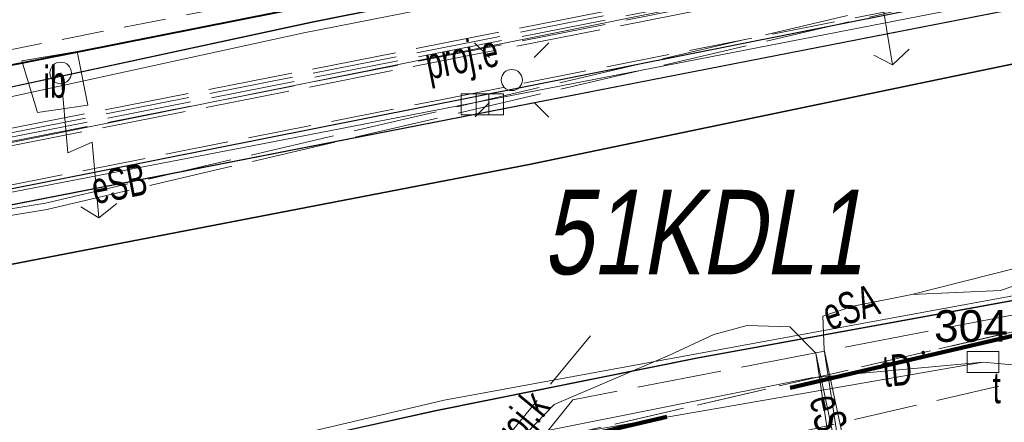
# Model space of a CAD drawing. Header units: metres. Extents: x 6567444 to 13135881, y 5574237 to 11149086.
# Tile 162 of 191: x 6567864 to 6567887, y 5574569 to 5574579. Entities that reach past the tile are written whole.
import ezdxf
from ezdxf.enums import TextEntityAlignment as Align

# ---------------------------------------------------------------- set-up
doc = ezdxf.new("R2010")
doc.units = ezdxf.units.M
for name, pattern in [('2.0_1.0', [3, 2, -1]), ('L_0_03', [1, 0.5, -0.5]), ('L_0_04', [1.5, 1, -0.5]), ('L_0_06', [2, 1.5, -0.5]), ('L_2_50', [2.5, 2, -0.5])]:
    doc.linetypes.add(name, pattern=pattern)
for name, color, linetype, lineweight in [('EGB_DzialkaEwidencyjna', 7, 'Continuous', 18), ('EGB_Klasouzytek', 92, 'Continuous', 18), ('EGB_KonturUzytkuGruntowego', 92, 'Continuous', 18), ('GES_InneUrzadzeniaTowarzyszace_P', 7, 'Continuous', 18), ('GES_PrzewodElektroenergetyczny', 1, 'Continuous', 18), ('GES_PrzewodElektroenergetyczny_Projektowany', 7, 'Continuous', 18), ('GES_PrzewodKanalizacyjny_Projektowany', 7, 'Continuous', 18), ('GES_PrzewodTelekomunikacyjny', 30, 'Continuous', 18), ('GES_UrzadzeniaSiecElektroenergetyczna_P', 7, 'Continuous', 18), ('GES_UrzadzeniaSiecKanalizacyjna_P', 7, 'Continuous', 18), ('MP_LINIE_REGULAC', 135, 'Continuous', 40), ('OT_Budowle', 7, 'Continuous', 18), ('OT_Komunikacja', 7, 'Continuous', 18), ('OT_ZagospodarowanieTerenu', 7, 'Continuous', 18), ('OTRS', 7, 'Continuous', 13), ('OTRS_O', 7, 'Continuous', 20), ('Z_ZAKRES', 214, 'Continuous', 90)]:
    doc.layers.add(name, color=color, linetype=linetype, lineweight=lineweight)
doc.styles.add('BDOT', font='arial.ttf', dxfattribs={"width": 0.9})
doc.styles.get("Standard").update_dxf_attribs({"font": 'arial.ttf'})

# ---------------------------------------------------------------- blocks, each defined once
blk = doc.blocks.new('SUPW_R')
at = {"color": 0, "linetype": 'Continuous', "lineweight": 18, "flags": 128}
blk.add_lwpolyline([(0.75, 0.5), (0.75, -0.5), (-0.75, -0.5), (-0.75, 0.5)], close=True, dxfattribs=at)
blk = doc.blocks.new('other_SUPY')
at = {"color": 0, "linetype": 'Continuous', "lineweight": 18, "flags": 128}
for points in [[(-1.2, 7), (-2.1, 6.4)], [(0, 0), (0, 3.8), (-1.2, 3.4), (-1.2, 7)], [(-1.2, 7), (-0.4, 6.4)]]:
    blk.add_lwpolyline(points, dxfattribs=at)
at = {"color": 0, "linetype": 'Continuous', "lineweight": 18}
blk.add_circle((0, 0), 0.51, dxfattribs=at)
blk = doc.blocks.new('other_SUEO')
at = {"color": 0, "linetype": 'Continuous', "lineweight": 18, "flags": 128}
for points in [[(-1.06, 1.06), (-1.76, 1.76)], [(1.76, 1.76), (1.06, 1.06)], [(-1.74, -1.74), (-1.06, -1.06)], [(1.06, -1.06), (1.76, -1.76)]]:
    blk.add_lwpolyline(points, dxfattribs=at)
at = {"color": 0, "linetype": 'Continuous', "lineweight": 18}
blk.add_circle((0, 0), 0.5, dxfattribs=at)
blk = doc.blocks.new('other_SUKK')
at = {"color": 0, "linetype": 'Continuous', "lineweight": 18, "flags": 128}
blk.add_lwpolyline([(1, 0.5), (1, -0.5), (-1, -0.5), (-1, 0.5), (1, 0.5)], close=True, dxfattribs=at)
for points in [[(-0.3, 0.5), (-0.3, -0.5)], [(0.3, 0.5), (0.3, -0.5)]]:
    blk.add_lwpolyline(points, dxfattribs=at)
blk = doc.blocks.new('OTRS')
at = {"layer": 'OTRS', "color": 0, "lineweight": -3, "const_width": 0.09}
blk.add_lwpolyline([(-0.045, 0, 1), (0.045, 0, 1)], format="xyb", close=True, dxfattribs=at)
at = {"layer": 'OTRS_O', "color": 0, "style": 'BDOT'}
blk.add_attdef('RZEDNA', (0.514, 0.515), '', height=1.5, dxfattribs=at)
blk = doc.blocks.new('_MDCP')
at = {"layer": 'EGB_DzialkaEwidencyjna', "linetype": 'CONTINUOUS', "lineweight": 18}
for p, q in [((6567927.24, 5574590.43), (6567941.268, 5574593.214)), ((6567844.36, 5574573.98), (6567927.24, 5574590.43)), ((6567848.19, 5574557.83), (6567844.36, 5574573.98)), ((6567870.09, 5574563.29), (6567848.19, 5574557.83))]:
    blk.add_line(p, q, dxfattribs=at)
at = {"layer": 'EGB_Klasouzytek', "lineweight": 18}
for points in [[(6567848.19, 5574557.83), (6567844.36, 5574573.98), (6567927.24, 5574590.43), (6567941.268, 5574593.214)], [(6567927.24, 5574590.43), (6567844.36, 5574573.98), (6567843.24, 5574578.729)]]:
    blk.add_lwpolyline(points, dxfattribs=at)
at = {"layer": 'EGB_KonturUzytkuGruntowego', "linetype": 'L_0_03', "lineweight": 18}
for points in [[(6567801.199, 5574570.822), (6567802.86, 5574569.02), (6567804.83, 5574568.19), (6567806.57, 5574567.77), (6567808.43, 5574567.42), (6567810.41, 5574567.57), (6567821.43, 5574569.65), (6567844.36, 5574573.98), (6567927.24, 5574590.43), (6567941.268, 5574593.214)], [(6567941.268, 5574593.214), (6567927.24, 5574590.43), (6567844.36, 5574573.98), (6567843.24, 5574578.729)]]:
    blk.add_lwpolyline(points, dxfattribs=at)
at = {"layer": 'GES_PrzewodElektroenergetyczny', "color": 1, "linetype": 'Continuous', "lineweight": 18}
for points in [[(6567854.441, 5574575.414), (6567856.874, 5574575.978), (6567862.006, 5574576.919), (6567870.963, 5574578.849), (6567902.742, 5574585.189), (6567914.018, 5574587.483), (6567941.332, 5574592.856)], [(6567941.38, 5574592.595), (6567902.361, 5574584.882), (6567889.885, 5574582.404), (6567876.293, 5574579.69), (6567870.773, 5574578.604), (6567862.051, 5574576.703), (6567858.921, 5574575.516)], [(6567843.851, 5574572.022), (6567846.504, 5574572.507), (6567904.056, 5574584.117), (6567941.577, 5574591.503)], [(6567941.7, 5574590.826), (6567913.546, 5574584.736), (6567896.457, 5574581.162), (6567869.797, 5574575.977), (6567836.168, 5574569.49), (6567832.242, 5574569.66), (6567816.374, 5574566.316), (6567813.013, 5574566.911), (6567806.73, 5574571.862)], [(6567880.97, 5574577.88), (6567941.889, 5574589.782)], [(6567880.97, 5574577.88), (6567941.889, 5574589.782)], [(6567881.006, 5574577.874), (6567941.891, 5574589.768)], [(6567883.78, 5574572.13), (6567885.17, 5574572.41), (6567887.27, 5574572.5), (6567892.06, 5574574.15), (6567906.27, 5574576.77), (6567921.24, 5574579.9), (6567942.947, 5574583.937)], [(6567885.17, 5574572.41), (6567892.06, 5574574.15), (6567906.27, 5574576.77), (6567921.24, 5574579.9), (6567942.947, 5574583.937)], [(6567867.94, 5574568.33), (6567873.881, 5574569.658), (6567880.075, 5574570.908), (6567909.127, 5574576.204), (6567943.222, 5574582.416)], [(6567867.94, 5574568.33), (6567873.911, 5574569.652), (6567880.105, 5574570.902), (6567928.942, 5574579.805), (6567930.594, 5574580.106), (6567943.224, 5574582.408)], [(6567943.254, 5574582.239), (6567909.127, 5574576.204), (6567889.67, 5574572.763), (6567874.092, 5574569.903), (6567866.549, 5574568.127), (6567863.2, 5574565.721), (6567847.979, 5574563.389), (6567834.386, 5574560.54), (6567829.197, 5574557.801), (6567825.396, 5574554.557), (6567825.286, 5574554.465), (6567823.983, 5574553.351), (6567823.887, 5574553.328), (6567823.56, 5574553.266), (6567822.367, 5574553.026), (6567822.149, 5574553.016), (6567821.707, 5574552.996), (6567817.963, 5574552.826), (6567817.484, 5574552.804), (6567812.181, 5574552.562), (6567800.221, 5574552.715), (6567799.811, 5574552.733), (6567793.499, 5574551.393)], [(6567822.056, 5574574.745), (6567824.602, 5574570.09), (6567825.359, 5574567.886), (6567832.368, 5574569.487), (6567836.074, 5574569.29), (6567851.858, 5574572.191), (6567852.687, 5574572.343), (6567881.006, 5574577.874)], [(6567793.655, 5574550.711), (6567800.35, 5574552.06), (6567829.97, 5574558.57), (6567842.31, 5574561.39), (6567850.66, 5574562.54), (6567860.88, 5574565.16), (6567864.36, 5574564.78), (6567874.76, 5574567.79), (6567876.7, 5574569.8), (6567879.43, 5574570.97), (6567880.48, 5574571.46), (6567881.27, 5574571.67)], [(6567793.654, 5574550.715), (6567800.35, 5574552.06), (6567829.97, 5574558.57), (6567842.31, 5574561.39), (6567850.66, 5574562.54), (6567860.88, 5574565.16), (6567864.36, 5574564.78), (6567874.76, 5574567.79), (6567876.7, 5574569.8), (6567879.43, 5574570.97)]]:
    blk.add_lwpolyline(points, dxfattribs=at)
at = {"layer": 'GES_PrzewodElektroenergetyczny', "color": 1, "linetype": 'Continuous', "lineweight": 18, "flags": 128}
for points in [[(6567854.412, 5574575.421), (6567856.845, 5574575.984), (6567861.976, 5574576.925), (6567870.933, 5574578.855), (6567902.711, 5574585.194), (6567913.987, 5574587.488)], [(6567851.829, 5574572.198), (6567852.658, 5574572.35), (6567880.97, 5574577.88)], [(6567885.17, 5574572.41), (6567883.78, 5574572.13), (6567883.06, 5574571.89), (6567883.089, 5574571.096)], [(6567884.11, 5574564.42), (6567883.815, 5574567.712), (6567883.089, 5574571.096), (6567883.06, 5574571.89), (6567883.78, 5574572.13)], [(6567883.78, 5574572.13), (6567883.06, 5574571.89), (6567883.089, 5574571.096), (6567884.11, 5574564.42), (6567888.04, 5574560.5), (6567890.767, 5574559.456), (6567896.42, 5574557.98), (6567908.753, 5574555.437), (6567914.23, 5574556.17), (6567916.28, 5574556.19), (6567918.025, 5574554.589), (6567919.263, 5574551.867), (6567920.386, 5574546.54), (6567921.773, 5574539.679), (6567927.49, 5574515.89), (6567933.26, 5574494), (6567934.39, 5574491.1), (6567940.21, 5574475.47), (6567941.561, 5574472.315), (6567942.934, 5574466.809), (6567944.53, 5574458.29)], [(6567883.96, 5574563.89), (6567883.543, 5574567.955), (6567882.897, 5574571.016), (6567882.28, 5574571.64), (6567881.27, 5574571.67), (6567880.48, 5574571.46), (6567879.43, 5574570.97)], [(6567881.27, 5574571.67), (6567882.28, 5574571.64), (6567882.897, 5574571.016), (6567883.96, 5574563.89), (6567887.85, 5574560.03), (6567890.56, 5574558.93), (6567896.58, 5574557.27), (6567908.9, 5574554.84), (6567914.26, 5574555.68), (6567915.825, 5574555.606), (6567917.809, 5574554.257), (6567918.847, 5574551.778), (6567919.908, 5574546.358), (6567921.275, 5574539.396), (6567926.778, 5574515.559), (6567932.61, 5574493.74), (6567933.7, 5574490.89), (6567939.84, 5574475.39), (6567941.22, 5574472.16), (6567942.59, 5574466.75), (6567944.04, 5574458.24)]]:
    blk.add_lwpolyline(points, dxfattribs=at)
at = {"layer": 'GES_PrzewodElektroenergetyczny_Projektowany', "color": 1, "linetype": 'L_2_50', "lineweight": 18}
for points in [[(6567835.57, 5574577.287), (6567836.36, 5574576.61), (6567840.84, 5574573.64), (6567846.51, 5574572.71), (6567910.21, 5574585.28), (6567938.72, 5574590.9), (6567941.584, 5574591.465)], [(6567835.687, 5574577.309), (6567836.42, 5574576.68), (6567840.87, 5574573.74), (6567846.47, 5574572.81), (6567910.19, 5574585.38), (6567938.7, 5574591), (6567941.566, 5574591.566)], [(6567835.82, 5574577.334), (6567836.49, 5574576.76), (6567840.91, 5574573.83), (6567846.45, 5574572.91), (6567907.11, 5574584.87), (6567938.68, 5574591.1), (6567941.548, 5574591.666)], [(6567941.601, 5574591.372), (6567938.76, 5574590.8), (6567914.57, 5574585.93), (6567846.504, 5574572.507), (6567844.52, 5574571.99), (6567821.82, 5574566.24), (6567812.21, 5574565.66), (6567801.39, 5574565.29), (6567790.924, 5574562.714)], [(6567836.71, 5574574.06), (6567839.44, 5574572.75), (6567846.51, 5574571.6), (6567864.66, 5574574.57), (6567902.69, 5574583.47), (6567941.64, 5574591.154)], [(6567836.75, 5574573.88), (6567839.39, 5574572.61), (6567846.51, 5574571.44), (6567864.69, 5574574.42), (6567902.72, 5574583.32), (6567941.668, 5574591.002)], [(6567835.437, 5574577.262), (6567836.29, 5574576.53), (6567840.8, 5574573.55), (6567846.51, 5574572.61), (6567914.55, 5574586.03), (6567915.66, 5574586.39)], [(6567943.412, 5574581.367), (6567943.17, 5574581.32), (6567913.09, 5574576.12), (6567888.01, 5574572.01), (6567877.14, 5574569.91), (6567875.36, 5574567.7), (6567875.01, 5574566.91), (6567863.39, 5574564.59), (6567846.75, 5574561.93), (6567839.02, 5574560.65), (6567829.79, 5574558.45), (6567816.07, 5574555.81), (6567793.454, 5574551.595)]]:
    blk.add_lwpolyline(points, dxfattribs=at)
at = {"layer": 'GES_PrzewodKanalizacyjny_Projektowany', "color": 36, "linetype": 'L_0_06', "lineweight": 18}
blk.add_lwpolyline([(6567802.897, 5574571.142), (6567804.15, 5574570.77), (6567822.57, 5574570.72), (6567823.94, 5574565.73), (6567834.83, 5574555.79), (6567851.21, 5574561.61), (6567874.07, 5574567.2), (6567898.27, 5574572.78), (6567918.59, 5574577.15), (6567936.88, 5574581.42)], dxfattribs=at)
at = {"layer": 'GES_PrzewodKanalizacyjny_Projektowany', "color": 36, "linetype": 'L_0_06', "lineweight": 18, "flags": 128}
blk.add_lwpolyline([(6567874.07, 5574567.2), (6567877.56, 5574571.43)], dxfattribs=at)
at = {"layer": 'GES_PrzewodTelekomunikacyjny', "color": 30, "linetype": 'Continuous', "lineweight": 18}
blk.add_lwpolyline([(6567943.617, 5574580.235), (6567928.625, 5574577.107), (6567926.389, 5574577.084), (6567901.645, 5574572.089), (6567892.736, 5574570.263), (6567886.856, 5574570.805)], dxfattribs=at)
at = {"layer": 'GES_PrzewodTelekomunikacyjny', "color": 30, "linetype": 'Continuous', "lineweight": 18, "flags": 128}
for points in [[(6567840.706, 5574576.993), (6567841.33, 5574573.551), (6567843.613, 5574563.28), (6567869.778, 5574567.833), (6567886.856, 5574570.805)], [(6567886.856, 5574570.805), (6567882.791, 5574570.432)], [(6567882.791, 5574570.432), (6567869.778, 5574567.833), (6567865.456, 5574566.97)]]:
    blk.add_lwpolyline(points, dxfattribs=at)
at = {"layer": 'MP_LINIE_REGULAC', "linetype": 'Continuous'}
blk.add_lwpolyline([(6567844.36, 5574573.98), (6567934.21, 5574591.81), (6567941.275, 5574593.175)], dxfattribs=at)
at = {"layer": 'OT_Budowle', "color": 7, "linetype": 'Continuous', "lineweight": 18, "flags": 128}
blk.add_lwpolyline([(6567864.1, 5574577.94), (6567865.41, 5574578.16), (6567865.66, 5574576.89), (6567864.47, 5574576.72)], close=True, dxfattribs=at)
at = {"layer": 'OT_Komunikacja', "color": 7, "linetype": 'L_0_06', "lineweight": 18}
for points in [[(6567940.636, 5574584.001), (6567918.52, 5574578.59), (6567905.44, 5574575.72), (6567900.9, 5574574.64), (6567885.44, 5574571.03), (6567870.69, 5574567.61), (6567854.92, 5574563.97)], [(6567861.62, 5574574.56), (6567874.02, 5574577.02), (6567892.11, 5574580.6)]]:
    blk.add_lwpolyline(points, dxfattribs=at)
at = {"layer": 'OT_Komunikacja', "color": 7, "linetype": 'Continuous', "lineweight": 25}
blk.add_lwpolyline([(6567854.93, 5574573.143), (6567914.54, 5574585), (6567921.452, 5574586.376), (6567931.33, 5574588.39), (6567941.764, 5574590.47)], dxfattribs=at)
at = {"layer": 'OT_Komunikacja', "color": 7, "linetype": 'Continuous', "lineweight": 35, "flags": 128}
blk.add_lwpolyline([(6567855.267, 5574571.468), (6567876.105, 5574575.485), (6567894.87, 5574579.39), (6567914.46, 5574582.98), (6567929.09, 5574585.82)], dxfattribs=at)
at = {"layer": 'OT_Komunikacja', "color": 7, "linetype": 'L_0_06', "lineweight": 18, "flags": 128}
blk.add_lwpolyline([(6567854.92, 5574563.97), (6567870.69, 5574567.61), (6567885.44, 5574571.03), (6567900.9, 5574574.64), (6567905.44, 5574575.72), (6567905.03, 5574575.37), (6567904.95, 5574574.89), (6567905.13, 5574574.52), (6567905.5, 5574574.28), (6567908.58, 5574572.61), (6567907.32, 5574570.28), (6567878.36, 5574563.51), (6567857.08, 5574558.64), (6567851, 5574562.82), (6567850.42, 5574563.07)], close=True, dxfattribs=at)
at = {"layer": 'OT_ZagospodarowanieTerenu', "color": 7, "linetype": 'L_0_04', "lineweight": 18}
blk.add_lwpolyline([(6567886.318, 5574586.832), (6567887.344, 5574582.505), (6567886.63, 5574582.72), (6567844.08, 5574574.29), (6567843.09, 5574578.701)], dxfattribs=at)
at = {"layer": 'Z_ZAKRES', "linetype": '2.0_1.0', "lineweight": 140, "ltscale": 3}
blk.add_lwpolyline([(6567820.407, 5574555.719), (6567847.232, 5574561.997), (6567929.356, 5574581.206), (6567956.443, 5574443.911), (6567955.827, 5574425.481), (6567951.015, 5574407.07), (6567933.777, 5574381.866), (6567907.312, 5574367.318), (6567855.739, 5574355.65), (6567852.582, 5574378.747), (6567848.105, 5574411.572), (6567841.693, 5574438.994), (6567818.946, 5574517.253)], close=True, dxfattribs=at)
at = {"layer": 'GES_InneUrzadzeniaTowarzyszace_P', "linetype": 'Continuous', "zscale": 0.5}
for p, xscale, yscale, rotation in [((6567883.543, 5574581.201), 0.4999999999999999, 0.4999999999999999, 189.506367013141), ((6567865.017, 5574577.654), 0.5, 0.5, 185.0466701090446)]:
    blk.add_blockref('other_SUPY', p, dxfattribs=dict(at, xscale=xscale, yscale=yscale, rotation=rotation))
at = {"layer": 'GES_InneUrzadzeniaTowarzyszace_P', "linetype": 'Continuous', "xscale": 0.5, "yscale": 0.5, "zscale": 0.5}
blk.add_blockref('SUPW_R', (6567886.856, 5574570.805), dxfattribs=at)
at = {"layer": 'GES_UrzadzeniaSiecElektroenergetyczna_P', "linetype": 'Continuous', "xscale": 0.5, "yscale": 0.5, "zscale": 0.5}
blk.add_blockref('other_SUEO', (6567875.697, 5574577.485), dxfattribs=at)
at = {"layer": 'GES_UrzadzeniaSiecKanalizacyjna_P', "color": 36, "linetype": 'Continuous', "xscale": 0.5, "yscale": 0.5, "zscale": 0.5}
blk.add_blockref('other_SUKK', (6567875, 5574576.91), dxfattribs=at)
at = {"layer": 'OTRS', "xscale": 0.5, "yscale": 0.5, "zscale": 0.5}
blk.add_blockref('OTRS', (6567885.438, 5574571.028, 304.367), dxfattribs=at).add_auto_attribs({'RZEDNA': '304.37'})
at = {"layer": 'GES_InneUrzadzeniaTowarzyszace_P', "color": 7, "lineweight": 15, "width": 0.66}
blk.add_text('t', height=0.75, dxfattribs=at).set_placement((6567887.081, 5574570.58), align=Align.TOP_LEFT)
at = {"layer": 'GES_PrzewodElektroenergetyczny', "color": 1, "lineweight": 15, "width": 0.66}
for s, rotation, p in [('eSB', -348.9, (6567866.4, 5574575.034)), ('eSA', -341.6, (6567883.716, 5574572.109)), ('eSA', -78.1, (6567883.243, 5574569.377))]:
    blk.add_text(s, height=0.75, rotation=rotation, dxfattribs=at).set_placement(p, align=Align.MIDDLE_CENTER)
at = {"layer": 'GES_PrzewodElektroenergetyczny_Projektowany', "color": 1, "lineweight": 15, "width": 0.66}
blk.add_text('proj.e', height=0.75, rotation=-348.8, dxfattribs=at).set_placement((6567874.511, 5574578.03), align=Align.MIDDLE_CENTER)
at = {"layer": 'GES_PrzewodKanalizacyjny_Projektowany', "color": 36, "lineweight": 15, "width": 0.66}
blk.add_text('proj.k', height=0.75, rotation=-309.5, dxfattribs=at).set_placement((6567875.815, 5574569.315), align=Align.MIDDLE_CENTER)
at = {"layer": 'GES_PrzewodTelekomunikacyjny', "color": 30, "lineweight": 15, "width": 0.66}
blk.add_text('tD', height=0.75, rotation=-354.8, dxfattribs=at).set_placement((6567884.823, 5574570.618), align=Align.MIDDLE_CENTER)
at = {"layer": 'MP_LINIE_REGULAC', "linetype": 'Continuous', "oblique": 10, "width": 0.75}
blk.add_text('51KDL1', height=2, dxfattribs=at).set_placement((6567876.437, 5574572.885))
at = {"layer": 'OT_Budowle', "color": 7, "lineweight": 15, "width": 0.66}
blk.add_text('ib', height=0.75, dxfattribs=at).set_placement((6567864.88, 5574577.44), align=Align.MIDDLE_CENTER)
blk = doc.blocks.new('GE.I.6640.1.468.2024_MDCP_dodatkowe pomiary_12.03.2026')
at = {"layer": 'EGB_DzialkaEwidencyjna', "linetype": 'CONTINUOUS', "lineweight": 18}
for p, q in [((6567927.24, 5574590.43), (6567941.268, 5574593.214)), ((6567844.36, 5574573.98), (6567927.24, 5574590.43)), ((6567848.19, 5574557.83), (6567844.36, 5574573.98)), ((6567870.09, 5574563.29), (6567848.19, 5574557.83))]:
    blk.add_line(p, q, dxfattribs=at)
at = {"layer": 'EGB_Klasouzytek', "lineweight": 18}
for points in [[(6567848.19, 5574557.83), (6567844.36, 5574573.98), (6567927.24, 5574590.43), (6567941.268, 5574593.214)], [(6567927.24, 5574590.43), (6567844.36, 5574573.98), (6567843.24, 5574578.729)]]:
    blk.add_lwpolyline(points, dxfattribs=at)
at = {"layer": 'EGB_KonturUzytkuGruntowego', "linetype": 'L_0_03', "lineweight": 18}
for points in [[(6567801.199, 5574570.822), (6567802.86, 5574569.02), (6567804.83, 5574568.19), (6567806.57, 5574567.77), (6567808.43, 5574567.42), (6567810.41, 5574567.57), (6567821.43, 5574569.65), (6567844.36, 5574573.98), (6567927.24, 5574590.43), (6567941.268, 5574593.214)], [(6567941.268, 5574593.214), (6567927.24, 5574590.43), (6567844.36, 5574573.98), (6567843.24, 5574578.729)]]:
    blk.add_lwpolyline(points, dxfattribs=at)
at = {"layer": 'GES_PrzewodElektroenergetyczny', "color": 1, "linetype": 'Continuous', "lineweight": 18}
for points in [[(6567854.441, 5574575.414), (6567856.874, 5574575.978), (6567862.006, 5574576.919), (6567870.963, 5574578.849), (6567902.742, 5574585.189), (6567914.018, 5574587.483), (6567941.332, 5574592.856)], [(6567941.38, 5574592.595), (6567902.361, 5574584.882), (6567889.885, 5574582.404), (6567876.293, 5574579.69), (6567870.773, 5574578.604), (6567862.051, 5574576.703), (6567858.921, 5574575.516)], [(6567843.851, 5574572.022), (6567846.504, 5574572.507), (6567904.056, 5574584.117), (6567941.577, 5574591.503)], [(6567941.7, 5574590.826), (6567913.546, 5574584.736), (6567896.457, 5574581.162), (6567869.797, 5574575.977), (6567836.168, 5574569.49), (6567832.242, 5574569.66), (6567816.374, 5574566.316), (6567813.013, 5574566.911), (6567806.73, 5574571.862)], [(6567880.97, 5574577.88), (6567941.889, 5574589.782)], [(6567880.97, 5574577.88), (6567941.889, 5574589.782)], [(6567881.006, 5574577.874), (6567941.891, 5574589.768)], [(6567883.78, 5574572.13), (6567885.17, 5574572.41), (6567887.27, 5574572.5), (6567892.06, 5574574.15), (6567906.27, 5574576.77), (6567921.24, 5574579.9), (6567942.947, 5574583.937)], [(6567885.17, 5574572.41), (6567892.06, 5574574.15), (6567906.27, 5574576.77), (6567921.24, 5574579.9), (6567942.947, 5574583.937)], [(6567867.94, 5574568.33), (6567873.881, 5574569.658), (6567880.075, 5574570.908), (6567909.127, 5574576.204), (6567943.222, 5574582.416)], [(6567867.94, 5574568.33), (6567873.911, 5574569.652), (6567880.105, 5574570.902), (6567928.942, 5574579.805), (6567930.594, 5574580.106), (6567943.224, 5574582.408)], [(6567943.254, 5574582.239), (6567909.127, 5574576.204), (6567889.67, 5574572.763), (6567874.092, 5574569.903), (6567866.549, 5574568.127), (6567863.2, 5574565.721), (6567847.979, 5574563.389), (6567834.386, 5574560.54), (6567829.197, 5574557.801), (6567825.396, 5574554.557), (6567825.286, 5574554.465), (6567823.983, 5574553.351), (6567823.887, 5574553.328), (6567823.56, 5574553.266), (6567822.367, 5574553.026), (6567822.149, 5574553.016), (6567821.707, 5574552.996), (6567817.963, 5574552.826), (6567817.484, 5574552.804), (6567812.181, 5574552.562), (6567800.221, 5574552.715), (6567799.811, 5574552.733), (6567793.499, 5574551.393)], [(6567822.056, 5574574.745), (6567824.602, 5574570.09), (6567825.359, 5574567.886), (6567832.368, 5574569.487), (6567836.074, 5574569.29), (6567851.858, 5574572.191), (6567852.687, 5574572.343), (6567881.006, 5574577.874)], [(6567793.655, 5574550.711), (6567800.35, 5574552.06), (6567829.97, 5574558.57), (6567842.31, 5574561.39), (6567850.66, 5574562.54), (6567860.88, 5574565.16), (6567864.36, 5574564.78), (6567874.76, 5574567.79), (6567876.7, 5574569.8), (6567879.43, 5574570.97), (6567880.48, 5574571.46), (6567881.27, 5574571.67)], [(6567793.654, 5574550.715), (6567800.35, 5574552.06), (6567829.97, 5574558.57), (6567842.31, 5574561.39), (6567850.66, 5574562.54), (6567860.88, 5574565.16), (6567864.36, 5574564.78), (6567874.76, 5574567.79), (6567876.7, 5574569.8), (6567879.43, 5574570.97)]]:
    blk.add_lwpolyline(points, dxfattribs=at)
at = {"layer": 'GES_PrzewodElektroenergetyczny', "color": 1, "linetype": 'Continuous', "lineweight": 18, "flags": 128}
for points in [[(6567854.412, 5574575.421), (6567856.845, 5574575.984), (6567861.976, 5574576.925), (6567870.933, 5574578.855), (6567902.711, 5574585.194), (6567913.987, 5574587.488)], [(6567851.829, 5574572.198), (6567852.658, 5574572.35), (6567880.97, 5574577.88)], [(6567885.17, 5574572.41), (6567883.78, 5574572.13), (6567883.06, 5574571.89), (6567883.089, 5574571.096)], [(6567884.11, 5574564.42), (6567883.815, 5574567.712), (6567883.089, 5574571.096), (6567883.06, 5574571.89), (6567883.78, 5574572.13)], [(6567883.78, 5574572.13), (6567883.06, 5574571.89), (6567883.089, 5574571.096), (6567884.11, 5574564.42), (6567888.04, 5574560.5), (6567890.767, 5574559.456), (6567896.42, 5574557.98), (6567908.753, 5574555.437), (6567914.23, 5574556.17), (6567916.28, 5574556.19), (6567918.025, 5574554.589), (6567919.263, 5574551.867), (6567920.386, 5574546.54), (6567921.773, 5574539.679), (6567927.49, 5574515.89), (6567933.26, 5574494), (6567934.39, 5574491.1), (6567940.21, 5574475.47), (6567941.561, 5574472.315), (6567942.934, 5574466.809), (6567944.53, 5574458.29)], [(6567883.96, 5574563.89), (6567883.543, 5574567.955), (6567882.897, 5574571.016), (6567882.28, 5574571.64), (6567881.27, 5574571.67), (6567880.48, 5574571.46), (6567879.43, 5574570.97)], [(6567881.27, 5574571.67), (6567882.28, 5574571.64), (6567882.897, 5574571.016), (6567883.96, 5574563.89), (6567887.85, 5574560.03), (6567890.56, 5574558.93), (6567896.58, 5574557.27), (6567908.9, 5574554.84), (6567914.26, 5574555.68), (6567915.825, 5574555.606), (6567917.809, 5574554.257), (6567918.847, 5574551.778), (6567919.908, 5574546.358), (6567921.275, 5574539.396), (6567926.778, 5574515.559), (6567932.61, 5574493.74), (6567933.7, 5574490.89), (6567939.84, 5574475.39), (6567941.22, 5574472.16), (6567942.59, 5574466.75), (6567944.04, 5574458.24)]]:
    blk.add_lwpolyline(points, dxfattribs=at)
at = {"layer": 'GES_PrzewodElektroenergetyczny_Projektowany', "color": 1, "linetype": 'L_2_50', "lineweight": 18}
for points in [[(6567835.57, 5574577.287), (6567836.36, 5574576.61), (6567840.84, 5574573.64), (6567846.51, 5574572.71), (6567910.21, 5574585.28), (6567938.72, 5574590.9), (6567941.584, 5574591.465)], [(6567835.687, 5574577.309), (6567836.42, 5574576.68), (6567840.87, 5574573.74), (6567846.47, 5574572.81), (6567910.19, 5574585.38), (6567938.7, 5574591), (6567941.566, 5574591.566)], [(6567835.82, 5574577.334), (6567836.49, 5574576.76), (6567840.91, 5574573.83), (6567846.45, 5574572.91), (6567907.11, 5574584.87), (6567938.68, 5574591.1), (6567941.548, 5574591.666)], [(6567941.601, 5574591.372), (6567938.76, 5574590.8), (6567914.57, 5574585.93), (6567846.504, 5574572.507), (6567844.52, 5574571.99), (6567821.82, 5574566.24), (6567812.21, 5574565.66), (6567801.39, 5574565.29), (6567790.924, 5574562.714)], [(6567836.71, 5574574.06), (6567839.44, 5574572.75), (6567846.51, 5574571.6), (6567864.66, 5574574.57), (6567902.69, 5574583.47), (6567941.64, 5574591.154)], [(6567836.75, 5574573.88), (6567839.39, 5574572.61), (6567846.51, 5574571.44), (6567864.69, 5574574.42), (6567902.72, 5574583.32), (6567941.668, 5574591.002)], [(6567835.437, 5574577.262), (6567836.29, 5574576.53), (6567840.8, 5574573.55), (6567846.51, 5574572.61), (6567914.55, 5574586.03), (6567915.66, 5574586.39)], [(6567943.412, 5574581.367), (6567943.17, 5574581.32), (6567913.09, 5574576.12), (6567888.01, 5574572.01), (6567877.14, 5574569.91), (6567875.36, 5574567.7), (6567875.01, 5574566.91), (6567863.39, 5574564.59), (6567846.75, 5574561.93), (6567839.02, 5574560.65), (6567829.79, 5574558.45), (6567816.07, 5574555.81), (6567793.454, 5574551.595)]]:
    blk.add_lwpolyline(points, dxfattribs=at)
at = {"layer": 'GES_PrzewodKanalizacyjny_Projektowany', "color": 36, "linetype": 'L_0_06', "lineweight": 18}
blk.add_lwpolyline([(6567802.897, 5574571.142), (6567804.15, 5574570.77), (6567822.57, 5574570.72), (6567823.94, 5574565.73), (6567834.83, 5574555.79), (6567851.21, 5574561.61), (6567874.07, 5574567.2), (6567898.27, 5574572.78), (6567918.59, 5574577.15), (6567936.88, 5574581.42)], dxfattribs=at)
at = {"layer": 'GES_PrzewodKanalizacyjny_Projektowany', "color": 36, "linetype": 'L_0_06', "lineweight": 18, "flags": 128}
blk.add_lwpolyline([(6567874.07, 5574567.2), (6567877.56, 5574571.43)], dxfattribs=at)
at = {"layer": 'GES_PrzewodTelekomunikacyjny', "color": 30, "linetype": 'Continuous', "lineweight": 18}
blk.add_lwpolyline([(6567943.617, 5574580.235), (6567928.625, 5574577.107), (6567926.389, 5574577.084), (6567901.645, 5574572.089), (6567892.736, 5574570.263), (6567886.856, 5574570.805)], dxfattribs=at)
at = {"layer": 'GES_PrzewodTelekomunikacyjny', "color": 30, "linetype": 'Continuous', "lineweight": 18, "flags": 128}
for points in [[(6567840.706, 5574576.993), (6567841.33, 5574573.551), (6567843.613, 5574563.28), (6567869.778, 5574567.833), (6567886.856, 5574570.805)], [(6567886.856, 5574570.805), (6567882.791, 5574570.432)], [(6567882.791, 5574570.432), (6567869.778, 5574567.833), (6567865.456, 5574566.97)]]:
    blk.add_lwpolyline(points, dxfattribs=at)
at = {"layer": 'MP_LINIE_REGULAC', "linetype": 'Continuous'}
blk.add_lwpolyline([(6567844.36, 5574573.98), (6567934.21, 5574591.81), (6567941.275, 5574593.175)], dxfattribs=at)
at = {"layer": 'OT_Budowle', "color": 7, "linetype": 'Continuous', "lineweight": 18, "flags": 128}
blk.add_lwpolyline([(6567864.1, 5574577.94), (6567865.41, 5574578.16), (6567865.66, 5574576.89), (6567864.47, 5574576.72)], close=True, dxfattribs=at)
at = {"layer": 'OT_Komunikacja', "color": 7, "linetype": 'L_0_06', "lineweight": 18}
for points in [[(6567940.636, 5574584.001), (6567918.52, 5574578.59), (6567905.44, 5574575.72), (6567900.9, 5574574.64), (6567885.44, 5574571.03), (6567870.69, 5574567.61), (6567854.92, 5574563.97)], [(6567861.62, 5574574.56), (6567874.02, 5574577.02), (6567892.11, 5574580.6)]]:
    blk.add_lwpolyline(points, dxfattribs=at)
at = {"layer": 'OT_Komunikacja', "color": 7, "linetype": 'Continuous', "lineweight": 25}
blk.add_lwpolyline([(6567854.93, 5574573.143), (6567914.54, 5574585), (6567921.452, 5574586.376), (6567931.33, 5574588.39), (6567941.764, 5574590.47)], dxfattribs=at)
at = {"layer": 'OT_Komunikacja', "color": 7, "linetype": 'Continuous', "lineweight": 35, "flags": 128}
blk.add_lwpolyline([(6567855.267, 5574571.468), (6567876.105, 5574575.485), (6567894.87, 5574579.39), (6567914.46, 5574582.98), (6567929.09, 5574585.82)], dxfattribs=at)
at = {"layer": 'OT_Komunikacja', "color": 7, "linetype": 'L_0_06', "lineweight": 18, "flags": 128}
blk.add_lwpolyline([(6567854.92, 5574563.97), (6567870.69, 5574567.61), (6567885.44, 5574571.03), (6567900.9, 5574574.64), (6567905.44, 5574575.72), (6567905.03, 5574575.37), (6567904.95, 5574574.89), (6567905.13, 5574574.52), (6567905.5, 5574574.28), (6567908.58, 5574572.61), (6567907.32, 5574570.28), (6567878.36, 5574563.51), (6567857.08, 5574558.64), (6567851, 5574562.82), (6567850.42, 5574563.07)], close=True, dxfattribs=at)
at = {"layer": 'OT_ZagospodarowanieTerenu', "color": 7, "linetype": 'L_0_04', "lineweight": 18}
blk.add_lwpolyline([(6567886.318, 5574586.832), (6567887.344, 5574582.505), (6567886.63, 5574582.72), (6567844.08, 5574574.29), (6567843.09, 5574578.701)], dxfattribs=at)
at = {"layer": 'Z_ZAKRES', "linetype": '2.0_1.0', "lineweight": 140, "ltscale": 3}
blk.add_lwpolyline([(6567820.407, 5574555.719), (6567847.232, 5574561.997), (6567929.356, 5574581.206), (6567956.443, 5574443.911), (6567955.827, 5574425.481), (6567951.015, 5574407.07), (6567933.777, 5574381.866), (6567907.312, 5574367.318), (6567855.739, 5574355.65), (6567852.582, 5574378.747), (6567848.105, 5574411.572), (6567841.693, 5574438.994), (6567818.946, 5574517.253)], close=True, dxfattribs=at)
at = {"layer": 'GES_InneUrzadzeniaTowarzyszace_P', "linetype": 'Continuous', "zscale": 0.5}
for p, xscale, yscale, rotation in [((6567883.543, 5574581.201), 0.4999999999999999, 0.4999999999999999, 189.506367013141), ((6567865.017, 5574577.654), 0.5, 0.5, 185.0466701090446)]:
    blk.add_blockref('other_SUPY', p, dxfattribs=dict(at, xscale=xscale, yscale=yscale, rotation=rotation))
at = {"layer": 'GES_InneUrzadzeniaTowarzyszace_P', "linetype": 'Continuous', "xscale": 0.5, "yscale": 0.5, "zscale": 0.5}
blk.add_blockref('SUPW_R', (6567886.856, 5574570.805), dxfattribs=at)
at = {"layer": 'GES_UrzadzeniaSiecElektroenergetyczna_P', "linetype": 'Continuous', "xscale": 0.5, "yscale": 0.5, "zscale": 0.5}
blk.add_blockref('other_SUEO', (6567875.697, 5574577.485), dxfattribs=at)
at = {"layer": 'GES_UrzadzeniaSiecKanalizacyjna_P', "color": 36, "linetype": 'Continuous', "xscale": 0.5, "yscale": 0.5, "zscale": 0.5}
blk.add_blockref('other_SUKK', (6567875, 5574576.91), dxfattribs=at)
at = {"layer": 'OTRS', "xscale": 0.5, "yscale": 0.5, "zscale": 0.5}
blk.add_blockref('OTRS', (6567885.438, 5574571.028, 304.367), dxfattribs=at).add_auto_attribs({'RZEDNA': '304.37'})
at = {"layer": 'GES_InneUrzadzeniaTowarzyszace_P', "color": 7, "lineweight": 15, "width": 0.66}
blk.add_text('t', height=0.75, dxfattribs=at).set_placement((6567887.081, 5574570.58), align=Align.TOP_LEFT)
at = {"layer": 'GES_PrzewodElektroenergetyczny', "color": 1, "lineweight": 15, "width": 0.66}
for s, rotation, p in [('eSB', -348.9, (6567866.4, 5574575.034)), ('eSA', -341.6, (6567883.716, 5574572.109)), ('eSA', -78.1, (6567883.243, 5574569.377))]:
    blk.add_text(s, height=0.75, rotation=rotation, dxfattribs=at).set_placement(p, align=Align.MIDDLE_CENTER)
at = {"layer": 'GES_PrzewodElektroenergetyczny_Projektowany', "color": 1, "lineweight": 15, "width": 0.66}
blk.add_text('proj.e', height=0.75, rotation=-348.8, dxfattribs=at).set_placement((6567874.511, 5574578.03), align=Align.MIDDLE_CENTER)
at = {"layer": 'GES_PrzewodKanalizacyjny_Projektowany', "color": 36, "lineweight": 15, "width": 0.66}
blk.add_text('proj.k', height=0.75, rotation=-309.5, dxfattribs=at).set_placement((6567875.815, 5574569.315), align=Align.MIDDLE_CENTER)
at = {"layer": 'GES_PrzewodTelekomunikacyjny', "color": 30, "lineweight": 15, "width": 0.66}
blk.add_text('tD', height=0.75, rotation=-354.8, dxfattribs=at).set_placement((6567884.823, 5574570.618), align=Align.MIDDLE_CENTER)
at = {"layer": 'MP_LINIE_REGULAC', "linetype": 'Continuous', "oblique": 10, "width": 0.75}
blk.add_text('51KDL1', height=2, dxfattribs=at).set_placement((6567876.437, 5574572.885))
at = {"layer": 'OT_Budowle', "color": 7, "lineweight": 15, "width": 0.66}
blk.add_text('ib', height=0.75, dxfattribs=at).set_placement((6567864.88, 5574577.44), align=Align.MIDDLE_CENTER)

msp = doc.modelspace()

# ---------------------------------------------------------------- block references
at = {"layer": 'Defpoints'}
msp.add_blockref('GE.I.6640.1.468.2024_MDCP_dodatkowe pomiary_12.03.2026', (0, 0), dxfattribs=at)

# ---------------------------------------------------------------- next in the draw order: block references
msp.add_blockref('_MDCP', (0, 0))

doc.saveas('drawing.dxf')
